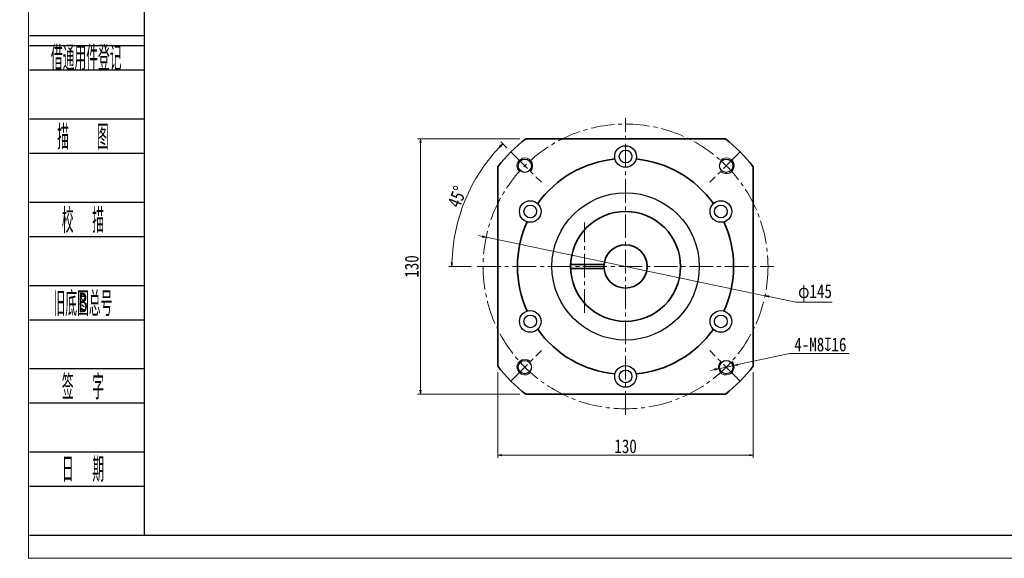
# Model space of a CAD drawing. Header units: millimetres. Extents: x -4 to 990, y 0 to 700.
# Tile 1 of 6: x -4 to 497, y 0 to 274. Entities that reach past the tile are written whole.
import ezdxf
from ezdxf.enums import TextEntityAlignment as Align

# ---------------------------------------------------------------- set-up
doc = ezdxf.new("R2010")
doc.units = ezdxf.units.MM
doc.linetypes.add('点画线', pattern=[18, 12, -2, 2, -2])
doc.layers.add('2细线层', color=4, linetype='Continuous')
doc.layers.add('6文字层', color=3, linetype='Continuous')
for name, color, linetype, lineweight in [('EB0', 7, 'Continuous', 35), ('中心线层', 1, '点画线', 18), ('图框_外框线', 7, 'Continuous', 18), ('尺寸线层', 3, 'Continuous', 18), ('粗实线层', 7, 'Continuous', 35), ('细实线层', 7, 'Continuous', 18)]:
    doc.layers.add(name, color=color, linetype=linetype, lineweight=lineweight)
doc.styles.add('PC_TEXTSTYLE', font='ISOCP.SHX', dxfattribs={"width": 0.707, "bigfont": 'GBCBIG.SHX'})
doc.styles.get("Standard").update_dxf_attribs({"font": 'SimSun.ttf'})
doc.styles.add('宋体', font='SimSun.ttf', dxfattribs={"width": 0.8})
doc.dimstyles.new('A水平标注$0', dxfattribs={"dimtxt": 3.5, "dimasz": 2, "dimexe": 1.5, "dimexo": 3, "dimgap": 1.1, "dimtad": 1, "dimtoh": 1, "dimdec": 4, "dimdsep": 46, "dimtxsty": '宋体', "dimblk": 'OPEN', "dimcen": 3, "dimclrd": 3, "dimclre": 3, "dimclrt": 6, "dimadec": 0, "dimazin": 0, "dimtm": 1e-09, "dimtfac": 1, "dimtdec": 4, "dimtix": 1, "dimtmove": 0, "dimatfit": 3, "dimldrblk": 'OPEN', "dimfxl": 1, "dimtfill": 1, "dimtfillclr": 256, "dimlwd": 13, "dimlwe": 13, "dimarcsym": 0})
doc.dimstyles.new('D直径标注φ25', dxfattribs={"dimtxt": 3.5, "dimasz": 2, "dimexe": 1, "dimexo": 3, "dimtad": 1, "dimtoh": 1, "dimdec": 1, "dimdsep": 46, "dimtxsty": '宋体', "dimblk": 'OPEN', "dimcen": 3, "dimclrd": 3, "dimclre": 3, "dimclrt": 130, "dimadec": 0, "dimazin": 0, "dimtm": 1e-09, "dimtfac": 1, "dimtdec": 1, "dimtmove": 0, "dimatfit": 0, "dimldrblk": 'OPEN', "dimfxl": 1, "dimtfill": 1, "dimtfillclr": 256, "dimlwd": 13, "dimlwe": 13, "dimarcsym": 0})
doc.dimstyles.new('螺孔(M8-7H)', dxfattribs={"dimtxt": 3.5, "dimasz": 2, "dimexe": 1.25, "dimexo": 3, "dimtad": 1, "dimtoh": 1, "dimdec": 4, "dimdsep": 46, "dimtxsty": '宋体', "dimblk": 'OPEN', "dimcen": 3, "dimclrd": 3, "dimclre": 3, "dimclrt": 2, "dimadec": 0, "dimazin": 0, "dimtm": 1e-09, "dimtfac": 1, "dimtdec": 4, "dimtmove": 0, "dimatfit": 3, "dimldrblk": 'OPEN', "dimfxl": 1, "dimtfill": 1, "dimtfillclr": 256, "dimlwd": 9, "dimlwe": 9, "dimarcsym": 0})

# ---------------------------------------------------------------- blocks, each defined once
blk = doc.blocks.new('_Open')
at = {"color": 0, "linetype": 'ByBlock', "lineweight": -2}
for p, q in [((-1, 0.17), (0, 0)), ((-1, -0.17), (0, 0)), ((0, 0), (-1, 0))]:
    blk.add_line(p, q, dxfattribs=at)
blk = doc.blocks.new('*D40')
at = {"layer": 'Defpoints', "color": 0, "transparency": 16777216}
for p in [(253.12, 213.63), (199.52, 83.63), (253.12, 83.63)]:
    blk.add_point(p, dxfattribs=at)
at = {"layer": '尺寸线层', "color": 3, "lineweight": 13, "transparency": 16777216}
for p, q in [((250.12, 213.63), (198.02, 213.63)), ((199.52, 211.63), (199.52, 85.63)), ((250.12, 83.63), (198.02, 83.63))]:
    blk.add_line(p, q, dxfattribs=at)
at = {"layer": '尺寸线层', "color": 3, "lineweight": 13, "transparency": 16777216, "xscale": 2, "yscale": 2, "zscale": 2}
for p, rotation in [((199.52, 213.63), 89.99999999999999), ((199.52, 83.63), 270)]:
    blk.add_blockref('_Open', p, dxfattribs=dict(at, rotation=rotation))
at = {"layer": '尺寸线层', "color": 6, "transparency": 16777216, "insert": (195.1, 148.63), "char_height": 7, "attachment_point": 5, "rotation": 90, "style": '宋体', "bg_fill": 3, "box_fill_scale": 1.1, "bg_fill_color": 257, "bg_fill_transparency": 0}
blk.add_mtext('130', dxfattribs=at)
blk = doc.blocks.new('*D41')
at = {"layer": 'Defpoints', "color": 0, "transparency": 16777216}
for p in [(245.59, 206.97), (261.06, 191.49), (228.42, 148.63), (379.42, 148.63)]:
    blk.add_point(p, dxfattribs=at)
at = {"layer": '尺寸线层', "color": 3, "lineweight": 13, "transparency": 16777216}
for p, q in [((243.46, 209.09), (240.37, 212.18)), ((225.42, 148.63), (214.05, 148.63))]:
    blk.add_line(p, q, dxfattribs=at)
blk.add_arc((303.92, 148.63), 88.37, 136.2968, 178.7032, dxfattribs=at)
at = {"layer": '尺寸线层', "color": 3, "lineweight": 13, "transparency": 16777216, "xscale": 2, "yscale": 2, "zscale": 2}
for p, rotation in [((241.44, 211.12), 45.64838103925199), ((215.55, 148.63), 269.3516189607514)]:
    blk.add_blockref('_Open', p, dxfattribs=dict(at, rotation=rotation))
at = {"layer": '尺寸线层', "color": 6, "transparency": 16777216, "insert": (218.23, 184.12), "char_height": 7, "attachment_point": 5, "rotation": 67.5, "style": '宋体', "bg_fill": 3, "box_fill_scale": 1.1, "bg_fill_color": 257, "bg_fill_transparency": 0}
blk.add_mtext('45%%d', dxfattribs=at)
at = {"layer": 'Defpoints', "color": 0, "transparency": 16777216}
blk.add_point((222.28, 182.45), dxfattribs=at)
blk = doc.blocks.new('*D42')
at = {"layer": 'Defpoints', "color": 0, "transparency": 16777216}
for p in [(232.97, 163.52), (374.88, 133.74)]:
    blk.add_point(p, dxfattribs=at)
at = {"layer": '尺寸线层', "color": 3, "lineweight": 13, "transparency": 16777216}
for p, q in [((231.01, 163.93), (229.05, 164.34)), ((232.97, 163.52), (374.88, 133.74)), ((390.56, 130.45), (376.83, 133.33)), ((409.14, 130.45), (390.56, 130.45))]:
    blk.add_line(p, q, dxfattribs=at)
at = {"layer": '尺寸线层', "color": 3, "lineweight": 13, "transparency": 16777216, "xscale": 2, "yscale": 2, "zscale": 2}
for p, rotation in [((232.97, 163.52), 348.1477707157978), ((374.88, 133.74), 168.1477707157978)]:
    blk.add_blockref('_Open', p, dxfattribs=dict(at, rotation=rotation))
at = {"layer": '尺寸线层', "color": 130, "transparency": 16777216, "insert": (400.35, 135.1), "char_height": 7, "attachment_point": 5, "style": '宋体', "bg_fill": 3, "box_fill_scale": 1.1, "bg_fill_color": 257, "bg_fill_transparency": 0}
blk.add_mtext('φ145', dxfattribs=at)
blk = doc.blocks.new('*D43')
at = {"layer": 'Defpoints', "color": 0, "transparency": 16777216}
for p in [(238.92, 97.82), (368.92, 97.82), (368.92, 52.61)]:
    blk.add_point(p, dxfattribs=at)
at = {"layer": '尺寸线层', "color": 3, "lineweight": 13, "transparency": 16777216}
for p, q in [((238.92, 94.82), (238.92, 51.11)), ((368.92, 94.82), (368.92, 51.11)), ((240.92, 52.61), (366.92, 52.61))]:
    blk.add_line(p, q, dxfattribs=at)
at = {"layer": '尺寸线层', "color": 3, "lineweight": 13, "transparency": 16777216, "xscale": 2, "yscale": 2, "zscale": 2, "rotation": 180}
blk.add_blockref('_Open', (238.92, 52.61), dxfattribs=at)
at = {"layer": '尺寸线层', "color": 3, "lineweight": 13, "transparency": 16777216, "xscale": 2, "yscale": 2, "zscale": 2}
blk.add_blockref('_Open', (368.92, 52.61), dxfattribs=at)
at = {"layer": '尺寸线层', "color": 6, "transparency": 16777216, "insert": (303.92, 57.03), "char_height": 7, "attachment_point": 5, "style": '宋体', "bg_fill": 3, "box_fill_scale": 1.1, "bg_fill_color": 257, "bg_fill_transparency": 0}
blk.add_mtext('130', dxfattribs=at)
blk = doc.blocks.new('*D45')
at = {"color": 3, "lineweight": 9, "transparency": 16777216}
for p, q in [((387.36, 104.29), (361.05, 98.63)), ((417.79, 104.29), (387.36, 104.29)), ((349.32, 96.1), (347.37, 95.68)), ((351.28, 96.52), (359.1, 98.2))]:
    blk.add_line(p, q, dxfattribs=at)
at = {"layer": 'Defpoints', "color": 0, "transparency": 16777216}
for p in [(351.28, 96.52), (359.1, 98.2)]:
    blk.add_point(p, dxfattribs=at)
at = {"color": 3, "lineweight": 9, "transparency": 16777216, "xscale": 2, "yscale": 2, "zscale": 2}
for p, rotation in [((351.28, 96.52), 12.14081373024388), ((359.1, 98.2), 192.1408137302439)]:
    blk.add_blockref('_Open', p, dxfattribs=dict(at, rotation=rotation))
at = {"color": 2, "transparency": 16777216, "insert": (403.08, 108.86), "char_height": 7, "attachment_point": 5, "style": '宋体', "bg_fill": 3, "box_fill_scale": 1.1, "bg_fill_color": 257, "bg_fill_transparency": 0}
blk.add_mtext('4-M8{\\famgdt|b0|i0|c0|p0;x}{16}', dxfattribs=at)

msp = doc.modelspace()

# ---------------------------------------------------------------- linework, layer by layer
for centre, radius in [((303.92188, 204.6289), 5.5), ((303.92188, 204.6289), 3.25), ((252.65664, 199.89415), 3.4), ((355.18712, 199.89415), 3.4), ((303.92188, 148.6289), 37.5), ((255.42446, 176.6289), 5.5), ((352.4193, 176.6289), 5.5), ((255.42446, 176.6289), 3.25), ((352.4193, 176.6289), 3.25), ((255.42446, 120.6289), 5.5), ((352.4193, 120.6289), 5.5), ((255.42446, 120.6289), 3.25), ((352.4193, 120.6289), 3.25), ((252.65664, 97.36366), 3.4), ((355.18712, 97.36366), 3.4), ((303.92188, 92.6289), 5.5), ((303.92188, 92.6289), 3.25)]:
    msp.add_circle(centre, radius)
at = {"layer": '2细线层'}
for p, q in [((0.55722, 266.17568), (58.94544, 266.17568)), ((0.55722, 261.18771), (58.94544, 261.18771)), ((0.55722, 248.71777), (58.94544, 248.71777)), ((0.55722, 223.77791), (58.94544, 223.77791)), ((0.55722, 206.32001), (58.94544, 206.32001)), ((0.55722, 181.38015), (58.94544, 181.38015)), ((0.55722, 163.92225), (58.94544, 163.92225)), ((0.55722, 138.98238), (58.94544, 138.98238)), ((0.55722, 121.52448), (58.94544, 121.52448)), ((0.55722, 96.58462), (58.94544, 96.58462)), ((0.55722, 79.12672), (58.94544, 79.12672)), ((0.55722, 54.18685), (58.94544, 54.18685)), ((0.55722, 36.72895), (58.94544, 36.72895)), ((0.55722, 11.78909), (58.94544, 11.78909))]:
    msp.add_line(p, q, dxfattribs=at)
at = {"layer": 'EB0'}
for points in [[(253.11588, 213.6289), (354.72788, 213.6289)], [(238.92188, 97.8229), (238.92188, 199.43491)], [(368.92188, 199.43491), (368.92188, 97.8229)], [(354.72788, 83.6289), (253.11588, 83.6289)]]:
    msp.add_lwpolyline(points, dxfattribs=at)
for radius, start, end in [(82.5, 128.0122795, 141.9877205), (82.5, 38.0122795, 51.9877205), (55, 95.5857592, 144.4142408), (55, 35.5857592, 84.4142408), (55, 155.5857592, 204.4142408), (55, 335.5857592, 24.4142408), (55, 215.5857592, 264.4142408), (55, 275.5857592, 324.4142408), (82.5, 218.0122795, 231.9877205), (82.5, 308.0122795, 321.9877205)]:
    msp.add_arc((303.92188, 148.6289), radius, start, end, dxfattribs=at)
at = {"layer": '中心线层'}
for p, q in [((303.92188, 73.1289), (303.92188, 224.1289)), ((303.92188, 73.1289), (303.92188, 224.1289)), ((245.58557, 206.96521), (261.06092, 191.48987)), ((362.25819, 206.96521), (346.78284, 191.48987)), ((228.42188, 148.6289), (379.42188, 148.6289)), ((228.42188, 148.6289), (379.42188, 148.6289)), ((245.58557, 90.2926), (261.06092, 105.76794)), ((362.25819, 90.2926), (346.78284, 105.76794))]:
    msp.add_line(p, q, dxfattribs=at)
msp.add_circle((303.92188, 148.6289), 72.5, dxfattribs=at)
at = {"layer": '图框_外框线', "color": 3}
msp.add_lwpolyline([(0, 0), (990.28344, 0), (990.28344, 700.27186), (0, 700.27186)], close=True, dxfattribs=at)
at = {"layer": '图框_外框线', "color": 3, "lineweight": 25}
msp.add_lwpolyline([(58.94544, 11.78909), (978.49435, 11.78909), (978.49435, 688.48277), (58.94544, 688.48277)], close=True, dxfattribs=at)
at = {"layer": '细实线层'}
for centre, start, end in [((252.65664, 199.89415), 315, 226.5807738), ((355.18712, 199.89415), 225, 136.5807738), ((252.65664, 97.36366), 45, 316.5807738), ((355.18712, 97.36366), 135, 46.5807738)]:
    msp.add_arc(centre, 4, start, end, dxfattribs=at)

# ---------------------------------------------------------------- texts
at = {"layer": '6文字层', "color": 3, "style": 'PC_TEXTSTYLE'}
for s, width, p in [('借通用件登记', 0.667, (29.43471, 255.2834)), ('描   图', 0.6667, (27.77062, 215.04896)), ('校  描', 0.667, (27.77062, 172.6512)), ('旧底图总号', 0.667, (27.77062, 130.25343)), ('签  字', 0.667, (27.77062, 87.85567)), ('日  期', 0.667, (27.78617, 45.70682))]:
    msp.add_text(s, height=12.469931, dxfattribs=dict(at, width=width)).set_placement(p, align=Align.MIDDLE)
at = {"layer": '6文字层', "width": 0.707}
msp.add_text('B', height=9.97594, dxfattribs=at).set_placement((27.77062, 130.25343), align=Align.MIDDLE)

# ---------------------------------------------------------------- next in the draw order: dimensions: what is measured, and where the dimension line sits
at = {"layer": '尺寸线层'}
dim = msp.add_linear_dim(base=(199.52285, 83.6289), p1=(253.11588, 213.6289), p2=(253.11588, 83.6289), angle=270, dimstyle='A水平标注$0', override={"dimtxt": 7, "dimgap": 1, "dimblk": 'Open', "dimtfill": 1, "dimtfillclr": 256}, dxfattribs=at)
dim.commit()
dim.dimension.update_dxf_attribs({"geometry": '*D40', "text_midpoint": (195.10107, 148.6289)})

# ---------------------------------------------------------------- next in the draw order: dimensions: what is measured, and where the dimension line sits
dim = msp.add_angular_dim_2l(base=(222.27926, 182.44639), line1=((228.42188, 148.6289), (379.42188, 148.6289)), line2=((245.58557, 206.96521), (261.06092, 191.48987)), dimstyle='A水平标注$0', override={"dimtxt": 7, "dimgap": 1, "dimblk": 'Open', "dimtfill": 1, "dimtfillclr": 256}, dxfattribs=at)
dim.commit()
dim.dimension.update_dxf_attribs({"geometry": '*D41', "text_midpoint": (218.23019, 184.12357)})
dim = msp.add_linear_dim(base=(368.92188, 52.61152), p1=(238.92188, 97.8229), p2=(368.92188, 97.8229), dimstyle='A水平标注$0', override={"dimtxt": 7, "dimgap": 1, "dimblk": 'Open', "dimtfill": 1, "dimtfillclr": 256}, dxfattribs=at)
dim.commit()
dim.dimension.update_dxf_attribs({"geometry": '*D43', "text_midpoint": (303.92188, 57.03331)})

# ---------------------------------------------------------------- next in the draw order: dimensions: what is measured, and where the dimension line sits
dim = msp.add_diameter_dim_2p(p1=(351.27659, 96.5224), p2=(359.09766, 98.20492), text='4-M<>{\\famgdt|b0|i0|c0|p0;x}{16}', dimstyle='螺孔(M8-7H)', override={"dimtxt": 7, "dimgap": 1, "dimtad": 1, "dimtih": 0, "dimtoh": 1, "dimdec": 4, "dimlfac": 1, "dimpost": '<>', "dimcen": 0, "dimse1": 0, "dimse2": 0, "dimsd1": 0, "dimsd2": 0, "dimtix": 0, "dimtofl": 1, "dimatfit": 3, "dimtvp": 0.1})
dim.commit()
dim.dimension.update_dxf_attribs({"geometry": '*D45', "text_midpoint": (387.36233, 104.28541), "dimtype": 163})
dim = msp.add_diameter_dim_2p(p1=(232.96754, 163.51955), p2=(374.87622, 133.73825), dimstyle='D直径标注φ25', override={"dimtxt": 7, "dimgap": 1, "dimpost": 'φ<>'}, dxfattribs=at)
dim.commit()
dim.dimension.update_dxf_attribs({"geometry": '*D42', "text_midpoint": (390.55891, 130.44705), "dimtype": 163})

# ---------------------------------------------------------------- next in the draw order: linework, layer by layer
at = {"layer": '中心线层'}
msp.add_line((282.93976, 125.02306), (282.93976, 171.06959), dxfattribs=at)
at = {"layer": '粗实线层'}
for p, q in [((275.92188, 149.6289), (292.96743, 149.6289)), ((275.92188, 147.6289), (292.96743, 147.6289))]:
    msp.add_line(p, q, dxfattribs=at)
for radius in [28, 11]:
    msp.add_circle((303.92188, 148.6289), radius, dxfattribs=at)

doc.saveas('drawing.dxf')
